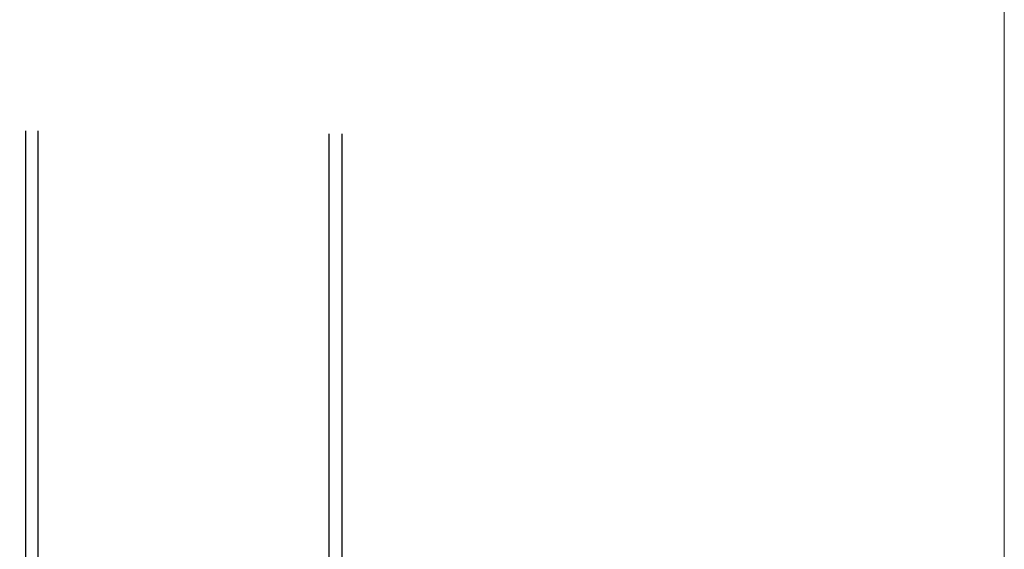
# Model space of a CAD drawing. Header units: millimetres. Extents: x -385852 to 238709, y -99680 to 201840.
# Tile 52 of 176: x 3305 to 3735, y -50343 to -50111. Entities that reach past the tile are written whole.
import ezdxf

# ---------------------------------------------------------------- set-up
doc = ezdxf.new("R2010")
doc.units = ezdxf.units.MM
doc.layers.add('KING_DET_drawing frame', color=7, linetype='Continuous', lineweight=20)
doc.layers.add('KING_DET_main frame', color=1, linetype='Continuous', lineweight=30)

msp = doc.modelspace()

# ---------------------------------------------------------------- linework, layer by layer
at = {"layer": 'KING_DET_drawing frame', "color": 7}
msp.add_lwpolyline([(2834.99999, -49880.00001), (3734.99999, -49880.00001), (3734.99999, -51315.00001), (2834.99999, -51315.00001)], close=True, dxfattribs=at)
at = {"layer": 'KING_DET_main frame'}
for p, q in [((3307.51188, -50584.65765), (3307.51188, -50159.94277)), ((3312.91737, -50584.65765), (3312.91737, -50159.94277)), ((3440.00431, -50584.8836), (3440.00431, -50161.28619)), ((3445.69168, -50584.8836), (3445.69168, -50161.29475))]:
    msp.add_line(p, q, dxfattribs=at)

doc.saveas('drawing.dxf')
